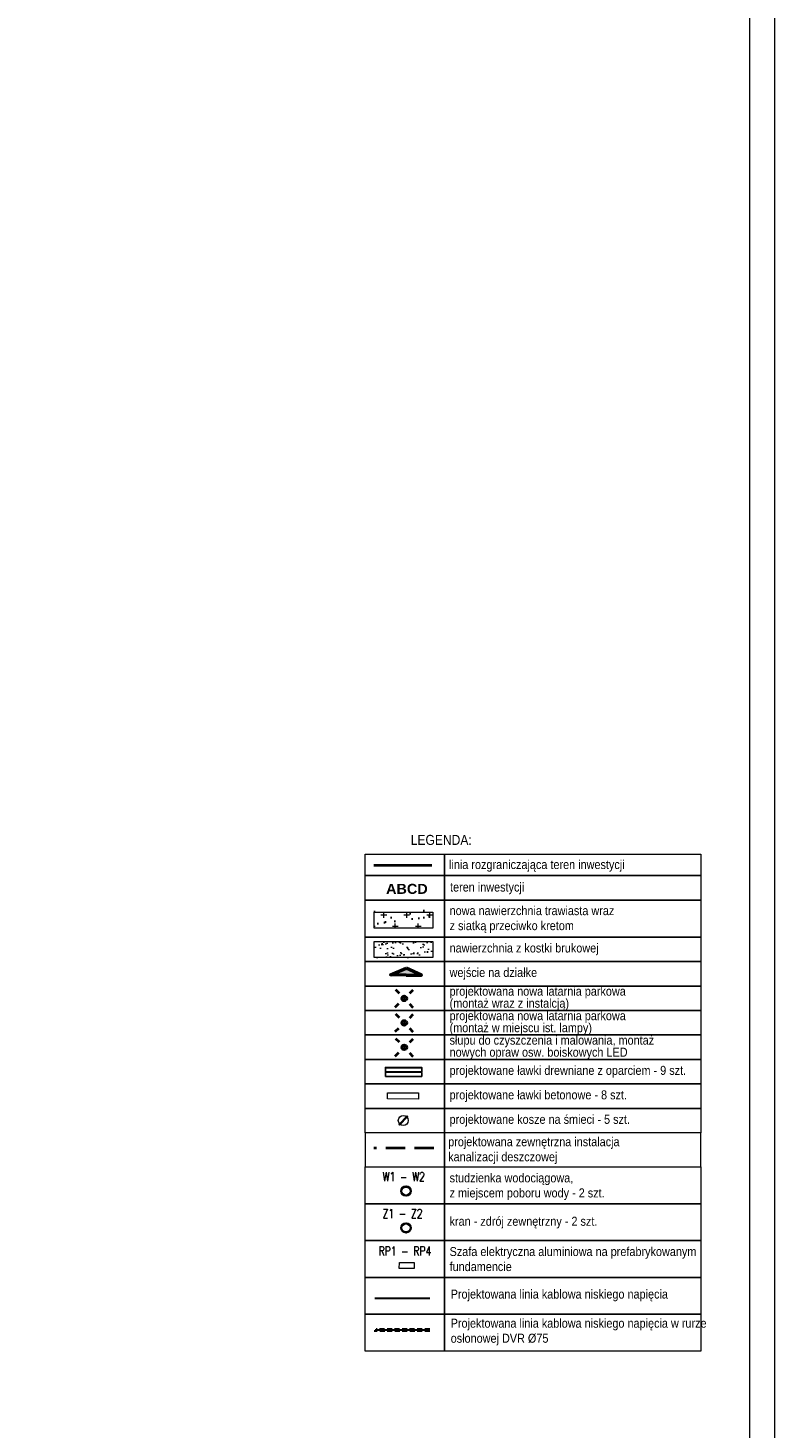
# Model space of a CAD drawing. Extents: x -110 to 11927435, y -6590197 to 5675023.
# Tile 70 of 71: x 6591222 to 6591297, y 5674812 to 5674951. Entities that reach past the tile are written whole.
import ezdxf

# ---------------------------------------------------------------- set-up
doc = ezdxf.new("R2010")
doc.units = 0
for name, pattern in [('1', [0]), ('2', [1.5, 1, -0.5]), ('DASHED', [0.75, 0.5, -0.25]), ('HIDDEN', [9.525, 6.35, -3.175])]:
    doc.linetypes.add(name, pattern=pattern)
doc.layers.get('0').update_dxf_attribs({"color": 250, "linetype": 'CONTINUOUS', "lineweight": 100})
for name, color, linetype in [('_0', 7, 'CONTINUOUS'), ('A-WYMIARY', 1, 'CONTINUOUS'), ('symbole', 5, 'CONTINUOUS')]:
    doc.layers.add(name, color=color, linetype=linetype)
for name, color, linetype, lineweight in [('A_granice opracowania', 3, 'CONTINUOUS', 40), ('A_opisy', 7, 'CONTINUOUS', 5), ('Dzialki', 7, '1', 18), ('Elektryka', 1, 'CONTINUOUS', 9), ('wymiar', 7, 'CONTINUOUS', 13)]:
    doc.layers.add(name, color=color, linetype=linetype, lineweight=lineweight)
doc.styles.add('other_WYMIAR', font='txt', dxfattribs={"width": 0.9, "height": 0.9})
doc.styles.get("Standard").update_dxf_attribs({"font": 'Simplex.SHX', "width": 0.75})
doc.styles.add('WYMIAR', font='txt', dxfattribs={"width": 0.9, "height": 0.9})

msp = doc.modelspace()

# ---------------------------------------------------------------- hatches: boundary and pattern name
at = {"layer": '_0', "linetype": 'ByBlock', "lineweight": 9}
h = msp.add_hatch(dxfattribs=at)
h.set_pattern_fill('CROSS', color=3, scale=0.18, style=0)
h.set_pattern_definition([(0, (4.8781, 90.7141), (1.143, 1.143), [0.5715, -1.7145]), (90, (5.1639, 90.4284), (-1.143, 1.143), [0.5715, -1.7145])])
h.paths.add_polyline_path([(6591256.562, 5674863.115), (6591262.424, 5674863.115), (6591262.424, 5674861.516), (6591256.562, 5674861.516)])
at = {"layer": '_0', "lineweight": 5}
h = msp.add_hatch(color=4, dxfattribs=at)
h.dxf.hatch_style = 1
h.paths.add_polyline_path([(6591258.215, 5674856.831), (6591259.759, 5674856.824), (6591261.303, 5674856.817), (6591259.762, 5674857.498)])
at = {"layer": 'Dzialki', "linetype": 'ByBlock', "lineweight": 30, "ltscale": 2, "true_color": 0x636466}
h = msp.add_hatch(dxfattribs=at)
h.set_pattern_fill('AR-SAND', color=251, scale=0.05)
h.set_pattern_definition([(37.5, (6559419.8919, 5673610.2196), (-0.08000156, 2.44706619), [0, -1.9304, 0, -2.159, 0, -2.06375]), (7.5, (6559419.892, 5673610.2196), (2.2476164, 3.5841255), [0, -1.0414, 0, -1.7399, 0, -0.66675]), (327.5, (6559418.3298, 5673610.2196), (3.95496185, 0.00718592), [0, -0.635, 0, -2.286, 0, -2.9845]), (317.5, (6559418.3298, 5673610.2196), (3.81778226, 1.1146466), [0, -0.3175, 0, -1.4986, 0, -1.7145])])
h.paths.add_polyline_path([(6591256.562, 5674863.505), (6591256.562, 5674861.906), (6591262.424, 5674861.906), (6591262.424, 5674863.505)])
at = {"layer": 'Dzialki', "linetype": 'ByBlock', "lineweight": 9}
h = msp.add_hatch(dxfattribs=at)
h.set_pattern_fill('AR-SAND', color=6, scale=0.02)
h.set_pattern_definition([(37.5, (4.8781, 89.99156), (-0.03200062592, 0.97882647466), [0, -0.77216, 0, -0.8636, 0, -0.8255]), (7.5, (4.8781, 89.9916), (0.89904656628, 1.43365020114), [0, -0.41656, 0, -0.69596, 0, -0.2667]), (327.5, (4.2533, 89.99156), (1.58198474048, 0.00287436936), [0, -0.254, 0, -0.9144, 0, -1.1938]), (317.5, (4.2533, 89.9916), (1.52711290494, 0.44585864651), [0, -0.127, 0, -0.59944, 0, -0.6858])])
h.paths.add_polyline_path([(6591256.562, 5674860.158), (6591256.562, 5674858.558), (6591262.424, 5674858.558), (6591262.424, 5674860.158)])

# ---------------------------------------------------------------- linework, layer by layer
at = {"color": 0, "linetype": 'ByBlock', "lineweight": 0}
msp.add_lwpolyline([(6591086.502, 5675007.599), (6591086.502, 5674710.508), (6591296.565, 5674710.508), (6591296.565, 5675007.599), (6591086.502, 5675007.599)], dxfattribs=at)
at = {"color": 0, "linetype": 'ByBlock', "lineweight": 18}
msp.add_lwpolyline([(6591089.002, 5675005.098), (6591089.002, 5674713.009), (6591294.065, 5674713.009), (6591294.065, 5675005.098)], close=True, dxfattribs=at)
at = {"layer": '_0', "color": 1, "linetype": 'ByBlock', "lineweight": 40}
for p, q in [((6591258.711, 5674855.388), (6591259.058, 5674855.029)), ((6591260.118, 5674855.01), (6591260.478, 5674855.357)), ((6591258.679, 5674853.621), (6591259.039, 5674853.968)), ((6591260.1, 5674853.949), (6591260.447, 5674853.59))]:
    msp.add_line(p, q, dxfattribs=at)
at = {"layer": '_0', "color": 1, "linetype": 'ByBlock', "lineweight": 9}
for p, q in [((6591259.402, 5674854.666), (6591259.756, 5674854.312)), ((6591259.756, 5674854.666), (6591259.402, 5674854.312))]:
    msp.add_line(p, q, dxfattribs=at)
at = {"layer": '_0', "color": 2, "linetype": 'ByBlock', "lineweight": 40}
for p, q in [((6591258.711, 5674852.945), (6591259.058, 5674852.585)), ((6591260.118, 5674852.566), (6591260.478, 5674852.914)), ((6591258.679, 5674851.177), (6591259.039, 5674851.525)), ((6591260.1, 5674851.506), (6591260.447, 5674851.146))]:
    msp.add_line(p, q, dxfattribs=at)
at = {"layer": '_0', "color": 2, "linetype": 'ByBlock', "lineweight": 9}
for p, q in [((6591259.402, 5674852.222), (6591259.756, 5674851.869)), ((6591259.756, 5674852.222), (6591259.402, 5674851.869))]:
    msp.add_line(p, q, dxfattribs=at)
at = {"layer": '_0', "color": 30, "linetype": 'ByBlock', "lineweight": 40}
for p, q in [((6591258.711, 5674850.501), (6591259.058, 5674850.142)), ((6591260.118, 5674850.123), (6591260.478, 5674850.47)), ((6591258.679, 5674848.734), (6591259.039, 5674849.081)), ((6591260.1, 5674849.062), (6591260.447, 5674848.702))]:
    msp.add_line(p, q, dxfattribs=at)
at = {"layer": '_0', "color": 30, "linetype": 'ByBlock', "lineweight": 9}
for p, q in [((6591259.402, 5674849.779), (6591259.756, 5674849.425)), ((6591259.756, 5674849.779), (6591259.402, 5674849.425))]:
    msp.add_line(p, q, dxfattribs=at)
at = {"layer": '_0', "color": 4, "lineweight": 50}
for points in [[(6591259.759, 5674856.824), (6591258.215, 5674856.831), (6591259.762, 5674857.498)], [(6591259.759, 5674856.824), (6591261.303, 5674856.817), (6591259.762, 5674857.498)]]:
    msp.add_lwpolyline(points, dxfattribs=at)
at = {"layer": '_0', "color": 4, "linetype": 'ByBlock', "flags": 128}
for points in [[(6591257.719, 5674847.615), (6591257.718, 5674847.565), (6591261.318, 5674847.559), (6591261.319, 5674847.609), (6591257.719, 5674847.615)], [(6591257.719, 5674847.615), (6591257.718, 5674847.565), (6591261.318, 5674847.559), (6591261.319, 5674847.609), (6591257.719, 5674847.615)], [(6591257.718, 5674847.565), (6591257.718, 5674847.155), (6591261.318, 5674847.149), (6591261.318, 5674847.559), (6591257.718, 5674847.565)], [(6591257.718, 5674847.565), (6591257.718, 5674847.155), (6591261.318, 5674847.149), (6591261.318, 5674847.559), (6591257.718, 5674847.565)], [(6591257.717, 5674846.705), (6591257.718, 5674847.115), (6591261.318, 5674847.109), (6591261.317, 5674846.699), (6591257.717, 5674846.705)]]:
    msp.add_lwpolyline(points, dxfattribs=at)
at = {"layer": '_0', "linetype": 'ByBlock', "flags": 128}
msp.add_lwpolyline([(6591257.717, 5674846.705), (6591257.718, 5674847.115), (6591261.318, 5674847.109), (6591261.317, 5674846.699), (6591257.717, 5674846.705)], dxfattribs=at)
at = {"layer": '_0', "color": 4, "linetype": 'ByBlock', "lineweight": 9, "flags": 128}
for points in [[(6591257.89, 5674845.055), (6591260.993, 5674845.053), (6591260.992, 5674844.449), (6591257.894, 5674844.452), (6591257.895, 5674845.055)], [(6591259.853, 5674842.78), (6591259.926, 5674842.712), (6591259.109, 5674841.833), (6591259.036, 5674841.902), (6591259.853, 5674842.78)]]:
    msp.add_lwpolyline(points, dxfattribs=at)
at = {"layer": '_0', "color": 1, "linetype": 'ByBlock', "lineweight": 9}
msp.add_circle((6591259.579, 5674854.489), 0.25, dxfattribs=at)
at = {"layer": '_0', "color": 1, "linetype": 'ByBlock', "lineweight": 40}
msp.add_circle((6591259.579, 5674854.489), 0.247, dxfattribs=at)
at = {"layer": '_0', "color": 2, "linetype": 'ByBlock', "lineweight": 9}
msp.add_circle((6591259.579, 5674852.045), 0.25, dxfattribs=at)
at = {"layer": '_0', "color": 2, "linetype": 'ByBlock', "lineweight": 40}
msp.add_circle((6591259.579, 5674852.045), 0.247, dxfattribs=at)
at = {"layer": '_0', "color": 30, "linetype": 'ByBlock', "lineweight": 9}
msp.add_circle((6591259.579, 5674849.602), 0.25, dxfattribs=at)
at = {"layer": '_0', "color": 30, "linetype": 'ByBlock', "lineweight": 40}
msp.add_circle((6591259.579, 5674849.602), 0.247, dxfattribs=at)
at = {"layer": '_0', "color": 4, "linetype": 'ByBlock', "lineweight": 9}
msp.add_circle((6591259.481, 5674842.307), 0.5, dxfattribs=at)
at = {"layer": '_0', "color": 5, "linetype": 'ByBlock', "lineweight": 30}
for centre in [(6591259.75, 5674835.261), (6591259.75, 5674831.585)]:
    msp.add_circle(centre, 0.48, dxfattribs=at)
at = {"layer": '_0', "color": 5, "linetype": 'ByBlock', "lineweight": 9}
for centre in [(6591259.75, 5674835.261), (6591259.75, 5674831.585)]:
    msp.add_circle(centre, 0.4, dxfattribs=at)
at = {"layer": 'A_granice opracowania', "linetype": 'ByBlock'}
msp.add_line((6591262.319, 5674867.742), (6591256.549, 5674867.742), dxfattribs=at)
at = {"layer": 'A_opisy', "linetype": 'ByBlock', "lineweight": 20}
for points in [[(6591255.674, 5674868.877), (6591263.577, 5674868.877), (6591263.577, 5674866.755), (6591255.674, 5674866.755)], [(6591263.577, 5674868.877), (6591289.162, 5674868.877), (6591289.162, 5674866.755), (6591263.577, 5674866.755)], [(6591255.674, 5674866.755), (6591263.577, 5674866.755), (6591263.577, 5674864.311), (6591255.674, 5674864.311)], [(6591263.577, 5674866.755), (6591289.162, 5674866.755), (6591289.162, 5674864.311), (6591263.577, 5674864.311)], [(6591255.674, 5674864.311), (6591263.577, 5674864.311), (6591263.577, 5674860.615), (6591255.674, 5674860.615)], [(6591263.577, 5674864.311), (6591289.162, 5674864.311), (6591289.162, 5674860.615), (6591263.577, 5674860.615)], [(6591255.674, 5674860.615), (6591263.577, 5674860.615), (6591263.577, 5674858.171), (6591255.674, 5674858.171)], [(6591263.577, 5674860.615), (6591289.162, 5674860.615), (6591289.162, 5674858.171), (6591263.577, 5674858.171)], [(6591255.674, 5674858.171), (6591263.577, 5674858.171), (6591263.577, 5674855.728), (6591255.674, 5674855.728)], [(6591263.577, 5674858.171), (6591289.162, 5674858.171), (6591289.162, 5674855.728), (6591263.577, 5674855.728)], [(6591255.674, 5674855.728), (6591263.577, 5674855.728), (6591263.577, 5674853.284), (6591255.674, 5674853.284)], [(6591263.577, 5674855.728), (6591289.162, 5674855.728), (6591289.162, 5674853.284), (6591263.577, 5674853.284)], [(6591255.674, 5674853.284), (6591263.577, 5674853.284), (6591263.577, 5674850.841), (6591255.674, 5674850.841)], [(6591263.577, 5674853.284), (6591289.162, 5674853.284), (6591289.162, 5674850.841), (6591263.577, 5674850.841)], [(6591255.674, 5674850.841), (6591263.577, 5674850.841), (6591263.577, 5674848.397), (6591255.674, 5674848.397)], [(6591263.577, 5674850.841), (6591289.162, 5674850.841), (6591289.162, 5674848.397), (6591263.577, 5674848.397)], [(6591255.674, 5674848.397), (6591263.577, 5674848.397), (6591263.577, 5674845.953), (6591255.674, 5674845.953)], [(6591263.577, 5674848.397), (6591289.162, 5674848.397), (6591289.162, 5674845.953), (6591263.577, 5674845.953)], [(6591255.674, 5674845.953), (6591263.577, 5674845.953), (6591263.577, 5674843.51), (6591255.674, 5674843.51)], [(6591263.577, 5674845.953), (6591289.162, 5674845.953), (6591289.162, 5674843.51), (6591263.577, 5674843.51)], [(6591255.674, 5674843.51), (6591263.577, 5674843.51), (6591263.577, 5674841.066), (6591255.674, 5674841.066)], [(6591263.577, 5674843.51), (6591289.162, 5674843.51), (6591289.162, 5674841.066), (6591263.577, 5674841.066)], [(6591255.674, 5674837.666), (6591263.577, 5674837.666), (6591263.577, 5674833.99), (6591255.674, 5674833.99)], [(6591263.577, 5674837.666), (6591289.162, 5674837.666), (6591289.162, 5674833.99), (6591263.577, 5674833.99)], [(6591255.674, 5674833.99), (6591263.577, 5674833.99), (6591263.577, 5674830.313), (6591255.674, 5674830.313)], [(6591263.577, 5674833.99), (6591289.162, 5674833.99), (6591289.162, 5674830.313), (6591263.577, 5674830.313)], [(6591255.674, 5674830.313), (6591263.577, 5674830.313), (6591263.577, 5674826.637), (6591255.674, 5674826.637)], [(6591263.577, 5674830.313), (6591289.162, 5674830.313), (6591289.162, 5674826.637), (6591263.577, 5674826.637)], [(6591255.674, 5674826.637), (6591263.577, 5674826.637), (6591263.577, 5674822.96), (6591255.674, 5674822.96)], [(6591263.577, 5674826.637), (6591289.162, 5674826.637), (6591289.162, 5674822.96), (6591263.577, 5674822.96)], [(6591255.674, 5674822.96), (6591263.577, 5674822.96), (6591263.577, 5674819.284), (6591255.674, 5674819.284)], [(6591263.577, 5674822.96), (6591289.162, 5674822.96), (6591289.162, 5674819.284), (6591263.577, 5674819.284)]]:
    msp.add_lwpolyline(points, close=True, dxfattribs=at)
at = {"layer": 'Dzialki', "color": 3, "linetype": 'ByBlock', "lineweight": 15}
msp.add_lwpolyline([(6591256.562, 5674863.115), (6591262.424, 5674863.115), (6591262.424, 5674861.516), (6591256.562, 5674861.516)], close=True, dxfattribs=at)
at = {"layer": 'Dzialki', "color": 6, "linetype": 'ByBlock', "lineweight": 15}
msp.add_lwpolyline([(6591256.562, 5674860.158), (6591262.424, 5674860.158), (6591262.424, 5674858.558), (6591256.562, 5674858.558)], close=True, dxfattribs=at)
at = {"layer": 'Elektryka', "linetype": '1', "lineweight": 30}
msp.add_line((6591256.645, 5674824.561), (6591262.123, 5674824.561), dxfattribs=at)
at = {"layer": 'Elektryka', "linetype": 'DASHED', "lineweight": 30}
for p, q in [((6591262.129, 5674821.283), (6591256.562, 5674821.283)), ((6591262.114, 5674821.483), (6591256.761, 5674821.483))]:
    msp.add_line(p, q, dxfattribs=at)
at = {"layer": 'Elektryka', "linetype": 'ByBlock', "lineweight": 30}
msp.add_line((6591262.114, 5674821.383), (6591256.661, 5674821.383), dxfattribs=at)
at = {"layer": 'Elektryka', "linetype": '1'}
msp.add_lwpolyline([(6591259.086, 5674828.133), (6591260.573, 5674828.124), (6591260.57, 5674827.534), (6591259.083, 5674827.542)], close=True, dxfattribs=at)
at = {"layer": 'symbole', "color": 0, "lineweight": 20, "ltscale": 50}
for points in [[(6591255.674, 5674837.666), (6591263.577, 5674837.666), (6591263.577, 5674841.066), (6591255.674, 5674841.066)], [(6591263.577, 5674837.666), (6591289.162, 5674837.666), (6591289.162, 5674841.066), (6591263.577, 5674841.066)]]:
    msp.add_lwpolyline(points, close=True, dxfattribs=at)
at = {"layer": 'wymiar', "color": 36, "linetype": 'HIDDEN', "lineweight": 40, "ltscale": 0.3}
msp.add_line((6591262.516, 5674839.542), (6591256.524, 5674839.542), dxfattribs=at)

# ---------------------------------------------------------------- texts
at = {"layer": '_0', "color": 5, "linetype": '1', "char_height": 0.9, "width": 5.68778, "attachment_point": 1}
for s, insert in [('W1 - W2', (6591257.408, 5674837.135)), ('Z1 - Z2', (6591257.408, 5674833.458))]:
    msp.add_mtext(s, dxfattribs=dict(at, insert=insert))
at = {"layer": '_0', "color": 1, "linetype": '1', "insert": (6591257.009, 5674829.72), "char_height": 0.9, "width": 6.36182, "attachment_point": 1}
msp.add_mtext('RP1 - RP4', dxfattribs=at)
at = {"layer": 'A-WYMIARY', "color": 0, "lineweight": 15, "ltscale": 2, "insert": (6591263.959, 5674840.631), "char_height": 0.9, "width": 19.72398, "attachment_point": 1, "style": 'other_WYMIAR'}
msp.add_mtext('projektowana zewnętrzna instalacja kanalizacji deszczowej', dxfattribs=at)
at = {"layer": 'A_granice opracowania', "color": 6, "linetype": '2', "lineweight": 60, "ltscale": 1.5, "insert": (6591257.76, 5674865.925), "char_height": 1, "attachment_point": 1, "style": 'WYMIAR'}
msp.add_mtext_dynamic_manual_height_columns('{\\fArial Black|b0|i0|c238|p34;ABCD}', width=25.61993, gutter_width=4.5, heights=[0], dxfattribs=at)
at = {"layer": 'A_opisy', "linetype": 'ByBlock', "attachment_point": 1}
for s, width, insert, char_height, style in [('LEGENDA:', 8.09653, (6591260.222, 5674870.812), 1, 'WYMIAR'), ('linia rozgraniczająca teren inwestycji', 25.61993, (6591264.044, 5674868.305), 0.9, 'other_WYMIAR'), ('teren inwestycji', 25.61993, (6591264.143, 5674866.054), 0.9, 'other_WYMIAR'), ('nowa nawierzchnia trawiasta wraz \\Pz siatką przeciwko kretom', 25.61993, (6591264.099, 5674863.703), 0.9, 'other_WYMIAR'), ('nawierzchnia z kostki brukowej', 25.61993, (6591264.099, 5674859.975), 0.9, 'other_WYMIAR'), ('wejście na działke', 25.61993, (6591264.099, 5674857.531), 0.9, 'other_WYMIAR'), ('projektowane ławki drewniane z oparciem - 9 szt. ', 25.61993, (6591264.099, 5674847.757), 0.9, 'other_WYMIAR'), ('projektowane ławki betonowe - 8 szt.', 25.61993, (6591264.099, 5674845.313), 0.9, 'other_WYMIAR'), ('projektowane kosze na śmieci - 5 szt.', 25.61993, (6591264.099, 5674842.87), 0.9, 'other_WYMIAR'), ('studzienka wodociągowa,\\Pz miejscem poboru wody - 2 szt.', 25.61993, (6591264.099, 5674837.026), 0.9, 'other_WYMIAR'), ('kran - zdrój zewnętrzny - 2 szt.', 25.61993, (6591264.099, 5674832.696), 0.9, 'other_WYMIAR'), ('Szafa elektryczna aluminiowa na prefabrykowanym fundamencie', 25.61993, (6591264.099, 5674829.673), 0.9, 'other_WYMIAR'), ('Projektowana linia kablowa niskiego napięcia', 25.61993, (6591264.208, 5674825.426), 0.9, 'other_WYMIAR'), ('Projektowana linia kablowa niskiego napięcia w rurze osłonowej DVR %%C75', 25.61993, (6591264.208, 5674822.519), 0.9, 'other_WYMIAR')]:
    msp.add_mtext_dynamic_manual_height_columns(s, width=width, gutter_width=4.5, heights=[0], dxfattribs=dict(at, insert=insert, char_height=char_height, style=style))
at = {"layer": 'A_opisy', "linetype": 'ByBlock', "char_height": 0.9, "attachment_point": 1, "line_spacing_factor": 0.8, "style": 'other_WYMIAR'}
for s, insert in [('projektowana nowa latarnia parkowa \\P(montaż wraz z instalcją)', (6591264.099, 5674855.66)), ('projektowana nowa latarnia parkowa \\P(montaż w miejscu ist. lampy)', (6591264.099, 5674853.216)), ('słupu do czyszczenia i malowania, montaż \\Pnowych opraw osw. boiskowych LED', (6591264.099, 5674850.773))]:
    msp.add_mtext_dynamic_manual_height_columns(s, width=25.61993, gutter_width=4.5, heights=[0], dxfattribs=dict(at, insert=insert))

doc.saveas('drawing.dxf')
